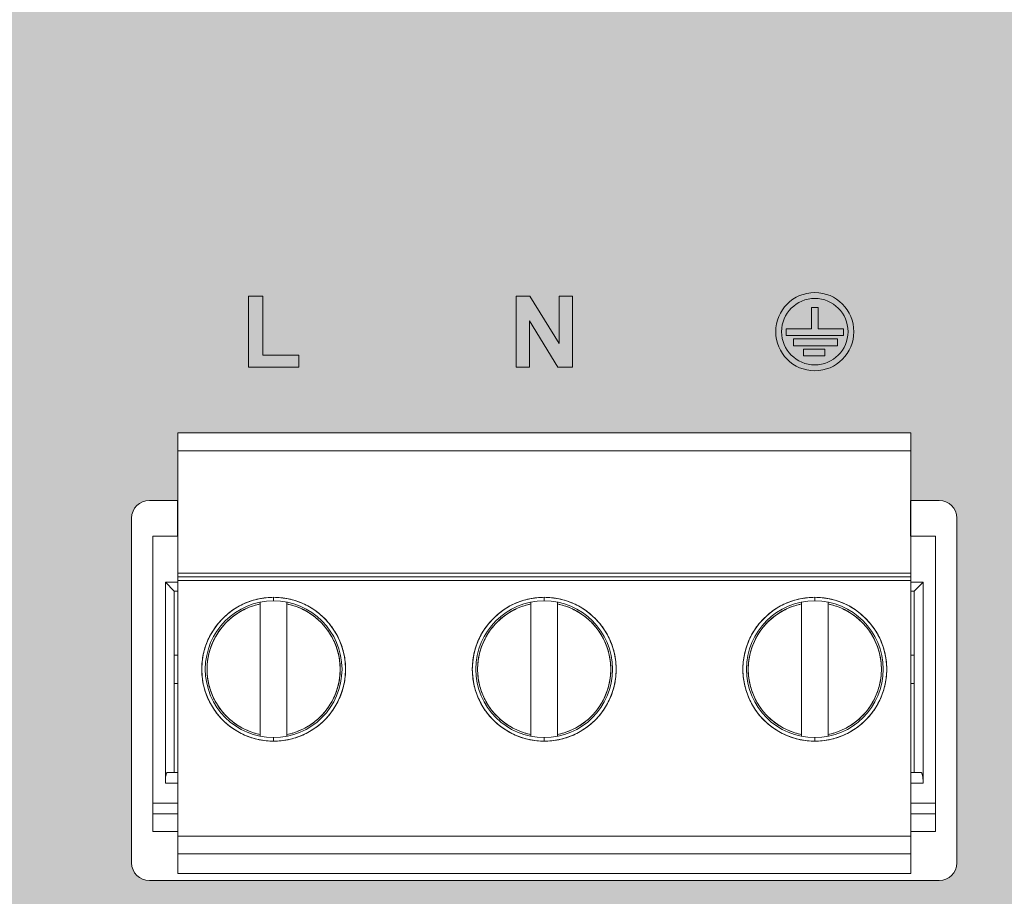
# Model space of a CAD drawing. Header units: millimetres. Extents: x 0 to 420, y 0 to 297.
# Tile 7 of 14: x 340 to 367, y 102 to 126. Entities that reach past the tile are written whole.
import ezdxf

# ---------------------------------------------------------------- set-up
doc = ezdxf.new("R2010")
doc.units = ezdxf.units.MM
doc.layers.get('0').update_dxf_attribs({"linetype": 'CONTINUOUS', "lineweight": 13})

msp = doc.modelspace()

# ---------------------------------------------------------------- hatches: boundary and pattern name
h = msp.add_hatch(color=18)
edge = h.paths.add_edge_path()
edge.add_line((373.398, 138.307), (333.355, 146.747))
edge.add_arc((338.214, 172.337), 26.047, 183.7001, 259.2488, ccw=False)
edge.add_line((312.221, 170.656), (312.221, 89.436))
edge.add_arc((313.221, 89.436), 1, 180, 270)
edge.add_line((313.221, 88.436), (395.821, 88.436))
edge.add_arc((395.821, 89.436), 1, 270, 360)
edge.add_line((396.821, 89.436), (396.821, 124.582))
edge.add_arc((367.47, 101.341), 37.438, 38.373, 80.8889)
edge = h.paths.add_edge_path(flags=16)
edge.add_line((344.201, 114.784), (364.841, 114.784))
edge.add_line((364.841, 114.784), (364.841, 112.886))
edge.add_line((364.841, 112.886), (365.641, 112.886))
edge.add_arc((365.641, 112.386), 0.5, 0, 90, ccw=False)
edge.add_line((366.141, 112.386), (366.141, 102.686))
edge.add_arc((365.641, 102.686), 0.5, -90, 0, ccw=False)
edge.add_line((365.641, 102.186), (343.401, 102.186))
edge.add_arc((343.401, 102.686), 0.5, 180, 270, ccw=False)
edge.add_line((342.901, 102.686), (342.901, 112.386))
edge.add_arc((343.401, 112.386), 0.5, 90, 180, ccw=False)
edge.add_line((343.401, 112.886), (344.201, 112.886))
edge.add_line((344.201, 112.886), (344.201, 114.784))

# ---------------------------------------------------------------- linework, layer by layer
at = {"color": 7, "lineweight": 0}
for p, q in [((346.191, 116.636), (346.191, 118.635)), ((346.191, 118.635), (346.598, 118.635)), ((346.598, 118.635), (346.598, 116.975)), ((353.727, 116.636), (353.727, 118.635)), ((353.727, 118.635), (354.119, 118.635)), ((354.119, 118.635), (354.938, 117.3)), ((354.938, 117.3), (354.938, 118.635)), ((354.938, 118.635), (355.313, 118.635)), ((355.313, 118.635), (355.313, 116.636)), ((354.908, 116.636), (354.102, 117.94)), ((354.102, 117.94), (354.102, 116.636)), ((346.598, 116.975), (347.611, 116.975)), ((347.611, 116.975), (347.611, 116.636)), ((347.611, 116.636), (346.191, 116.636)), ((354.102, 116.636), (353.727, 116.636)), ((355.313, 116.636), (354.908, 116.636))]:
    msp.add_line(p, q, dxfattribs=at)
at = {"color": 7, "lineweight": 9}
for p, q in [((362.045, 118.317), (362.045, 117.718)), ((362.237, 118.317), (362.237, 117.718)), ((361.337, 117.526), (361.337, 117.718)), ((362.945, 117.526), (362.945, 117.718)), ((361.337, 117.526), (362.945, 117.526)), ((361.539, 117.24), (361.539, 117.433)), ((362.784, 117.433), (361.539, 117.433)), ((362.784, 117.24), (362.784, 117.433)), ((361.539, 117.24), (362.784, 117.24)), ((361.82, 116.953), (361.82, 117.146)), ((362.423, 117.146), (361.82, 117.146)), ((362.423, 116.953), (362.423, 117.146)), ((361.82, 116.953), (362.423, 116.953))]:
    msp.add_line(p, q, dxfattribs=at)
at = {"color": 7}
for p, q in [((362.045, 118.317), (362.237, 118.317)), ((361.337, 117.718), (362.045, 117.718)), ((362.237, 117.718), (362.945, 117.718))]:
    msp.add_line(p, q, dxfattribs=at)
for p, q in [((344.201, 114.784), (364.841, 114.784)), ((344.201, 114.784), (344.201, 112.886)), ((344.201, 114.784), (344.201, 112.886)), ((344.201, 114.784), (364.841, 114.784)), ((364.841, 114.784), (364.841, 112.886)), ((364.841, 112.886), (364.841, 114.784)), ((344.201, 114.284), (364.841, 114.284)), ((344.201, 114.284), (364.841, 114.284)), ((343.401, 112.886), (344.201, 112.886)), ((364.841, 112.886), (365.641, 112.886)), ((342.901, 102.686), (342.901, 112.386)), ((366.141, 112.386), (366.141, 102.686)), ((343.501, 111.884), (344.201, 111.884)), ((343.501, 111.884), (343.501, 103.564)), ((344.201, 111.884), (344.201, 102.384)), ((365.541, 111.884), (364.841, 111.884)), ((364.841, 111.884), (364.841, 102.384)), ((365.541, 111.884), (365.541, 103.564)), ((344.201, 110.834), (364.841, 110.834)), ((344.201, 110.734), (364.841, 110.734)), ((343.851, 110.584), (344.201, 110.584)), ((343.851, 110.584), (344.101, 110.334)), ((343.851, 110.584), (343.851, 104.924)), ((344.201, 110.634), (364.841, 110.634)), ((365.191, 110.584), (364.841, 110.584)), ((365.191, 110.584), (364.941, 110.334)), ((365.191, 110.584), (365.191, 104.924)), ((344.101, 110.334), (344.201, 110.334)), ((344.101, 110.334), (344.101, 105.224)), ((346.901, 110.159), (346.901, 110.059)), ((354.521, 110.159), (354.521, 110.059)), ((362.141, 110.159), (362.141, 110.059)), ((364.941, 110.334), (364.841, 110.334)), ((364.941, 110.334), (364.941, 105.224)), ((346.526, 106.248), (346.526, 110.02)), ((347.276, 110.02), (347.276, 106.248)), ((354.146, 106.248), (354.146, 110.02)), ((354.896, 110.02), (354.896, 106.248)), ((361.766, 106.248), (361.766, 110.02)), ((362.516, 110.02), (362.516, 106.248)), ((344.101, 108.534), (344.201, 108.534)), ((364.941, 108.534), (364.841, 108.534)), ((344.101, 107.734), (344.201, 107.734)), ((364.941, 107.734), (364.841, 107.734)), ((346.901, 106.209), (346.901, 106.109)), ((354.521, 106.209), (354.521, 106.109)), ((362.141, 106.209), (362.141, 106.109)), ((343.901, 105.224), (344.201, 105.224)), ((364.841, 105.224), (365.141, 105.224)), ((343.851, 104.924), (344.201, 104.924)), ((364.841, 104.924), (365.191, 104.924)), ((343.501, 104.364), (344.201, 104.364)), ((364.841, 104.364), (365.541, 104.364)), ((343.501, 104.064), (344.201, 104.064)), ((364.841, 104.064), (365.541, 104.064)), ((343.501, 103.564), (344.201, 103.564)), ((344.201, 103.434), (364.841, 103.434)), ((365.541, 103.564), (364.841, 103.564)), ((344.201, 102.934), (364.841, 102.934)), ((344.201, 102.384), (364.841, 102.384)), ((365.641, 102.186), (343.401, 102.186))]:
    msp.add_line(p, q)
at = {"lineweight": 30}
for p, q in [((344.201, 111.884), (344.201, 112.886)), ((364.841, 111.884), (364.841, 112.886))]:
    msp.add_line(p, q, dxfattribs=at)
at = {"color": 7, "lineweight": 9}
msp.add_circle((362.141, 117.636), 1.1, dxfattribs=at)
at = {"color": 7}
msp.add_circle((362.141, 117.636), 0.935, dxfattribs=at)
for centre, radius in [((346.901, 108.134), 2.025), ((354.521, 108.134), 2.025), ((362.141, 108.134), 2.025), ((346.901, 108.134), 1.925), ((354.521, 108.134), 1.925), ((362.141, 108.134), 1.925)]:
    msp.add_circle(centre, radius)
for centre, radius, start, end in [((343.401, 112.386), 0.5, 90, 180), ((365.641, 112.386), 0.5, 0, 90), ((346.901, 108.134), 1.875, 101.537, 258.463), ((346.901, 108.134), 1.875, 281.537, 78.463), ((354.521, 108.134), 1.875, 101.537, 258.463), ((354.521, 108.134), 1.875, 281.537, 78.463), ((362.141, 108.134), 1.875, 101.537, 258.463), ((362.141, 108.134), 1.875, 281.537, 78.463), ((343.401, 102.686), 0.5, 180, 270), ((365.641, 102.686), 0.5, 270, 0)]:
    msp.add_arc(centre, radius, start, end)
for points, knots in [([(346.482, 110.115), (346.344, 110.086), (346.073, 109.998), (345.704, 109.786), (345.386, 109.5), (345.135, 109.155), (344.961, 108.765), (344.872, 108.347), (344.872, 107.92), (344.961, 107.503), (345.135, 107.113), (345.386, 106.767), (345.704, 106.482), (346.074, 106.269), (346.344, 106.182), (346.482, 106.153)], [0, 0, 0, 0, 0.422269, 0.846249, 1.270077, 1.693997, 2.117878, 2.541774, 2.965664, 3.389559, 3.813441, 4.237362, 4.661182, 5.085197, 5.507141, 5.507141, 5.507141, 5.507141]), ([(347.32, 106.153), (347.458, 106.182), (347.729, 106.27), (348.098, 106.482), (348.416, 106.768), (348.667, 107.113), (348.841, 107.503), (348.93, 107.921), (348.93, 108.348), (348.841, 108.765), (348.667, 109.155), (348.415, 109.501), (348.098, 109.786), (347.728, 109.999), (347.458, 110.086), (347.32, 110.115)], [0, 0, 0, 0, 0.422269, 0.846249, 1.270077, 1.693997, 2.117878, 2.541774, 2.965664, 3.389559, 3.813441, 4.237362, 4.661182, 5.085197, 5.507141, 5.507141, 5.507141, 5.507141]), ([(354.102, 110.115), (353.964, 110.086), (353.693, 109.998), (353.324, 109.786), (353.006, 109.5), (352.755, 109.155), (352.581, 108.765), (352.492, 108.347), (352.492, 107.92), (352.581, 107.503), (352.755, 107.113), (353.006, 106.767), (353.324, 106.482), (353.694, 106.269), (353.964, 106.182), (354.102, 106.153)], [0, 0, 0, 0, 0.422269, 0.846249, 1.270077, 1.693997, 2.117878, 2.541774, 2.965664, 3.389559, 3.813441, 4.237362, 4.661182, 5.085197, 5.507141, 5.507141, 5.507141, 5.507141]), ([(354.94, 106.153), (355.078, 106.182), (355.349, 106.27), (355.718, 106.482), (356.036, 106.768), (356.287, 107.113), (356.461, 107.503), (356.55, 107.921), (356.55, 108.348), (356.461, 108.765), (356.287, 109.155), (356.035, 109.501), (355.718, 109.786), (355.348, 109.999), (355.078, 110.086), (354.94, 110.115)], [0, 0, 0, 0, 0.422269, 0.846249, 1.270077, 1.693997, 2.117878, 2.541774, 2.965664, 3.389559, 3.813441, 4.237362, 4.661182, 5.085197, 5.507141, 5.507141, 5.507141, 5.507141]), ([(361.722, 110.115), (361.584, 110.086), (361.313, 109.998), (360.944, 109.786), (360.626, 109.5), (360.375, 109.155), (360.201, 108.765), (360.112, 108.347), (360.112, 107.92), (360.201, 107.503), (360.375, 107.113), (360.626, 106.767), (360.944, 106.482), (361.314, 106.269), (361.584, 106.182), (361.722, 106.153)], [0, 0, 0, 0, 0.422269, 0.846249, 1.270077, 1.693997, 2.117878, 2.541774, 2.965664, 3.389559, 3.813441, 4.237362, 4.661182, 5.085197, 5.507141, 5.507141, 5.507141, 5.507141]), ([(362.56, 106.153), (362.698, 106.182), (362.969, 106.27), (363.338, 106.482), (363.656, 106.768), (363.907, 107.113), (364.081, 107.503), (364.17, 107.921), (364.17, 108.348), (364.081, 108.765), (363.907, 109.155), (363.655, 109.501), (363.338, 109.786), (362.968, 109.999), (362.698, 110.086), (362.56, 110.115)], [0, 0, 0, 0, 0.422269, 0.846249, 1.270077, 1.693997, 2.117878, 2.541774, 2.965664, 3.389559, 3.813441, 4.237362, 4.661182, 5.085197, 5.507141, 5.507141, 5.507141, 5.507141]), ([(346.152, 106.415), (346.031, 106.468), (345.801, 106.598), (345.504, 106.862), (345.269, 107.183), (345.106, 107.546), (345.022, 107.935), (345.022, 108.333), (345.106, 108.722), (345.269, 109.085), (345.504, 109.406), (345.801, 109.67), (346.032, 109.8), (346.152, 109.853)], [0, 0, 0, 0, 0.393464, 0.788447, 1.183286, 1.578213, 1.973102, 2.368008, 2.762898, 3.157826, 3.552657, 3.947674, 4.34083, 4.34083, 4.34083, 4.34083]), ([(346.526, 110.02), (346.526, 110.017), (346.526, 110), (346.526, 109.984), (346.526, 109.971)], [0, 0, 0, 0, 0.00908065, 0.0484686, 0.0484686, 0.0484686, 0.0484686]), ([(347.276, 109.971), (347.276, 109.984), (347.276, 110), (347.276, 110.017), (347.276, 110.02)], [0, 0, 0, 0, 0.03947861, 0.0484686, 0.0484686, 0.0484686, 0.0484686]), ([(347.65, 109.853), (347.77, 109.8), (348.001, 109.669), (348.298, 109.405), (348.533, 109.085), (348.696, 108.722), (348.779, 108.333), (348.779, 107.935), (348.696, 107.546), (348.533, 107.183), (348.298, 106.862), (348.001, 106.598), (347.77, 106.468), (347.65, 106.415)], [0, 0, 0, 0, 0.393464, 0.788447, 1.183286, 1.578213, 1.973102, 2.368008, 2.762898, 3.157826, 3.552657, 3.947674, 4.34083, 4.34083, 4.34083, 4.34083]), ([(353.772, 106.415), (353.651, 106.468), (353.421, 106.598), (353.124, 106.862), (352.889, 107.183), (352.726, 107.546), (352.642, 107.935), (352.642, 108.333), (352.726, 108.722), (352.889, 109.085), (353.124, 109.406), (353.421, 109.67), (353.652, 109.8), (353.772, 109.853)], [0, 0, 0, 0, 0.393464, 0.788447, 1.183286, 1.578213, 1.973102, 2.368008, 2.762898, 3.157826, 3.552657, 3.947674, 4.34083, 4.34083, 4.34083, 4.34083]), ([(354.146, 110.02), (354.146, 110.017), (354.146, 110), (354.146, 109.984), (354.146, 109.971)], [0, 0, 0, 0, 0.00908065, 0.0484686, 0.0484686, 0.0484686, 0.0484686]), ([(354.896, 109.971), (354.896, 109.984), (354.896, 110), (354.896, 110.017), (354.896, 110.02)], [0, 0, 0, 0, 0.03947861, 0.0484686, 0.0484686, 0.0484686, 0.0484686]), ([(355.27, 109.853), (355.39, 109.8), (355.621, 109.669), (355.918, 109.405), (356.153, 109.085), (356.316, 108.722), (356.399, 108.333), (356.399, 107.935), (356.316, 107.546), (356.153, 107.183), (355.918, 106.862), (355.621, 106.598), (355.39, 106.468), (355.27, 106.415)], [0, 0, 0, 0, 0.393464, 0.788447, 1.183286, 1.578213, 1.973102, 2.368008, 2.762898, 3.157826, 3.552657, 3.947674, 4.34083, 4.34083, 4.34083, 4.34083]), ([(361.392, 106.415), (361.271, 106.468), (361.041, 106.598), (360.744, 106.862), (360.509, 107.183), (360.346, 107.546), (360.262, 107.935), (360.262, 108.333), (360.346, 108.722), (360.509, 109.085), (360.744, 109.406), (361.041, 109.67), (361.272, 109.8), (361.392, 109.853)], [0, 0, 0, 0, 0.393464, 0.788447, 1.183286, 1.578213, 1.973102, 2.368008, 2.762898, 3.157826, 3.552657, 3.947674, 4.34083, 4.34083, 4.34083, 4.34083]), ([(361.766, 110.02), (361.766, 110.017), (361.766, 110), (361.766, 109.984), (361.766, 109.971)], [0, 0, 0, 0, 0.00908065, 0.0484686, 0.0484686, 0.0484686, 0.0484686]), ([(362.516, 109.971), (362.516, 109.984), (362.516, 110), (362.516, 110.017), (362.516, 110.02)], [0, 0, 0, 0, 0.03947861, 0.0484686, 0.0484686, 0.0484686, 0.0484686]), ([(362.89, 109.853), (363.01, 109.8), (363.241, 109.669), (363.538, 109.405), (363.773, 109.085), (363.936, 108.722), (364.019, 108.333), (364.019, 107.935), (363.936, 107.546), (363.773, 107.183), (363.538, 106.862), (363.241, 106.598), (363.01, 106.468), (362.89, 106.415)], [0, 0, 0, 0, 0.393464, 0.788447, 1.183286, 1.578213, 1.973102, 2.368008, 2.762898, 3.157826, 3.552657, 3.947674, 4.34083, 4.34083, 4.34083, 4.34083]), ([(346.526, 106.297), (346.526, 106.284), (346.526, 106.268), (346.526, 106.251), (346.526, 106.248)], [0, 0, 0, 0, 0.03947861, 0.0484686, 0.0484686, 0.0484686, 0.0484686]), ([(347.276, 106.248), (347.276, 106.251), (347.276, 106.268), (347.276, 106.284), (347.276, 106.297)], [0, 0, 0, 0, 0.00908065, 0.0484686, 0.0484686, 0.0484686, 0.0484686]), ([(354.146, 106.297), (354.146, 106.284), (354.146, 106.268), (354.146, 106.251), (354.146, 106.248)], [0, 0, 0, 0, 0.03947861, 0.0484686, 0.0484686, 0.0484686, 0.0484686]), ([(354.896, 106.248), (354.896, 106.251), (354.896, 106.268), (354.896, 106.284), (354.896, 106.297)], [0, 0, 0, 0, 0.00908065, 0.0484686, 0.0484686, 0.0484686, 0.0484686]), ([(361.766, 106.297), (361.766, 106.284), (361.766, 106.268), (361.766, 106.251), (361.766, 106.248)], [0, 0, 0, 0, 0.03947861, 0.0484686, 0.0484686, 0.0484686, 0.0484686]), ([(362.516, 106.248), (362.516, 106.251), (362.516, 106.268), (362.516, 106.284), (362.516, 106.297)], [0, 0, 0, 0, 0.00908065, 0.0484686, 0.0484686, 0.0484686, 0.0484686]), ([(343.87, 105.16), (343.87, 105.162), (343.871, 105.164), (343.871, 105.167), (343.871, 105.167)], [0, 0, 0, 0, 0.006349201, 0.006920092, 0.006920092, 0.006920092, 0.006920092]), ([(343.871, 105.167), (343.871, 105.167), (343.871, 105.164), (343.87, 105.162), (343.87, 105.16)], [0, 0, 0, 0, 0.000581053, 0.006920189, 0.006920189, 0.006920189, 0.006920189])]:
    msp.add_open_spline(points, degree=3, knots=knots)
for points in [[(346.901, 110.159), (346.76, 110.159), (346.619, 110.144), (346.482, 110.115)], [(347.32, 110.115), (347.183, 110.144), (347.041, 110.159), (346.901, 110.159)], [(354.521, 110.159), (354.38, 110.159), (354.239, 110.144), (354.102, 110.115)], [(354.94, 110.115), (354.803, 110.144), (354.661, 110.159), (354.521, 110.159)], [(362.141, 110.159), (362, 110.159), (361.859, 110.144), (361.722, 110.115)], [(362.56, 110.115), (362.423, 110.144), (362.281, 110.159), (362.141, 110.159)], [(346.152, 109.853), (346.272, 109.905), (346.398, 109.945), (346.526, 109.971)], [(347.276, 109.971), (347.404, 109.945), (347.53, 109.905), (347.65, 109.853)], [(353.772, 109.853), (353.892, 109.905), (354.018, 109.945), (354.146, 109.971)], [(354.896, 109.971), (355.024, 109.945), (355.15, 109.905), (355.27, 109.853)], [(361.392, 109.853), (361.512, 109.905), (361.638, 109.945), (361.766, 109.971)], [(362.516, 109.971), (362.644, 109.945), (362.77, 109.905), (362.89, 109.853)], [(346.526, 106.297), (346.398, 106.323), (346.271, 106.363), (346.152, 106.415)], [(347.65, 106.415), (347.53, 106.363), (347.404, 106.323), (347.276, 106.297)], [(354.146, 106.297), (354.018, 106.323), (353.891, 106.363), (353.772, 106.415)], [(355.27, 106.415), (355.15, 106.363), (355.024, 106.323), (354.896, 106.297)], [(361.766, 106.297), (361.638, 106.323), (361.511, 106.363), (361.392, 106.415)], [(362.89, 106.415), (362.77, 106.363), (362.644, 106.323), (362.516, 106.297)], [(346.482, 106.153), (346.619, 106.124), (346.76, 106.109), (346.901, 106.109)], [(346.901, 106.109), (347.041, 106.109), (347.183, 106.124), (347.32, 106.153)], [(354.102, 106.153), (354.239, 106.124), (354.38, 106.109), (354.521, 106.109)], [(354.521, 106.109), (354.661, 106.109), (354.803, 106.124), (354.94, 106.153)], [(361.722, 106.153), (361.859, 106.124), (362, 106.109), (362.141, 106.109)], [(362.141, 106.109), (362.281, 106.109), (362.423, 106.124), (362.56, 106.153)], [(343.857, 105.073), (343.858, 105.081), (343.859, 105.09), (343.86, 105.099)], [(343.86, 105.099), (343.859, 105.09), (343.858, 105.081), (343.857, 105.073)], [(343.86, 105.099), (343.863, 105.119), (343.866, 105.14), (343.87, 105.16)], [(343.87, 105.16), (343.866, 105.14), (343.863, 105.119), (343.86, 105.099)], [(343.871, 105.167), (343.875, 105.181), (343.879, 105.196), (343.885, 105.209)], [(343.885, 105.209), (343.879, 105.196), (343.874, 105.181), (343.871, 105.167)], [(343.885, 105.209), (343.889, 105.216), (343.894, 105.224), (343.901, 105.224)], [(343.901, 105.224), (343.894, 105.224), (343.889, 105.216), (343.885, 105.209)], [(365.141, 105.224), (365.148, 105.224), (365.153, 105.216), (365.156, 105.209)], [(365.156, 105.209), (365.153, 105.216), (365.148, 105.224), (365.141, 105.224)], [(365.156, 105.209), (365.161, 105.2), (365.165, 105.19), (365.167, 105.18)], [(365.167, 105.18), (365.165, 105.19), (365.161, 105.2), (365.156, 105.209)], [(365.167, 105.18), (365.168, 105.175), (365.169, 105.171), (365.17, 105.166)], [(365.17, 105.166), (365.169, 105.171), (365.168, 105.175), (365.167, 105.18)], [(365.17, 105.166), (365.175, 105.144), (365.179, 105.122), (365.181, 105.099)], [(365.181, 105.099), (365.179, 105.122), (365.175, 105.144), (365.17, 105.166)], [(365.181, 105.099), (365.182, 105.096), (365.182, 105.094), (365.182, 105.091)], [(365.182, 105.091), (365.182, 105.094), (365.182, 105.096), (365.181, 105.099)], [(365.182, 105.091), (365.185, 105.066), (365.187, 105.04), (365.188, 105.015)], [(365.188, 105.015), (365.187, 105.04), (365.185, 105.066), (365.182, 105.091)], [(343.851, 104.924), (343.851, 104.954), (343.852, 104.985), (343.853, 105.015)], [(343.853, 105.015), (343.852, 104.985), (343.851, 104.954), (343.851, 104.924)], [(343.853, 105.015), (343.854, 105.034), (343.855, 105.054), (343.857, 105.073)], [(343.857, 105.073), (343.855, 105.054), (343.854, 105.034), (343.853, 105.015)], [(365.188, 105.015), (365.19, 104.985), (365.191, 104.954), (365.191, 104.924)], [(365.191, 104.924), (365.191, 104.954), (365.19, 104.985), (365.188, 105.015)]]:
    msp.add_open_spline(points, degree=3)

doc.saveas('drawing.dxf')
